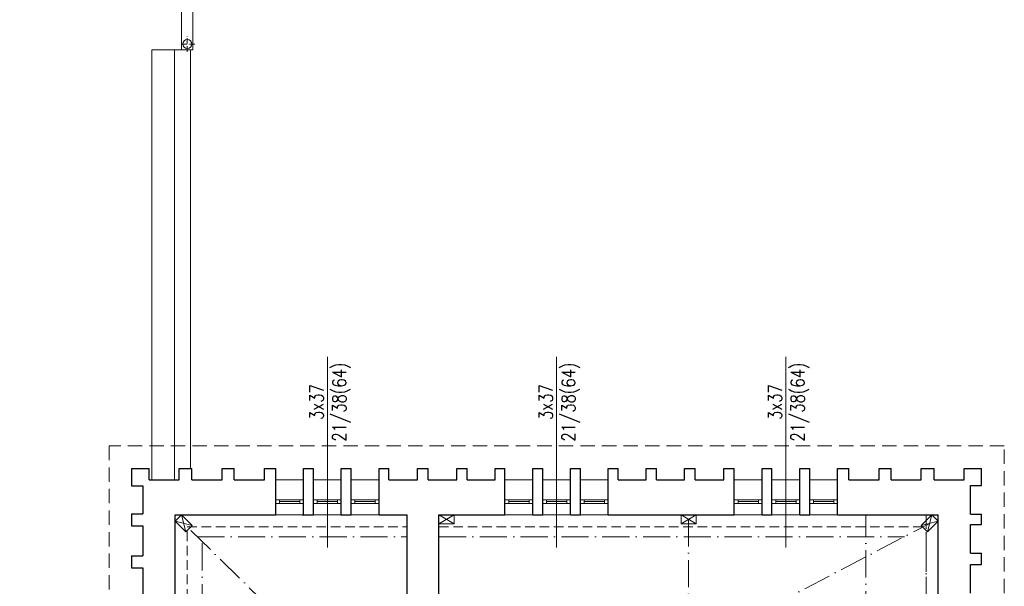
# Model space of a CAD drawing. Header units: millimetres. Extents: x 12584 to 77584, y 9983 to 29820.
# Tile 159 of 176: x 74857 to 76162, y 14016 to 14767. Entities that reach past the tile are written whole.
import ezdxf

# ---------------------------------------------------------------- set-up
doc = ezdxf.new("R2010")
doc.units = ezdxf.units.MM
doc.linetypes.add('ACAD_ISO10W100', pattern=[18, 12, -3, 0, -3])
doc.linetypes.add('HIDDEN', pattern=[9.525, 6.35, -3.175])
for name, color, linetype, lineweight in [('m_cienka', 7, 'Continuous', 5), ('m_drewno', 7, 'Continuous', 9), ('m_stolarka', 7, 'Continuous', 9), ('m_tekst', 7, 'Continuous', 13), ('m_widok', 7, 'Continuous', 9), ('m_ściany', 7, 'Continuous', 30)]:
    doc.layers.add(name, color=color, linetype=linetype, lineweight=lineweight)
doc.styles.add('WYM', font='simplex.shx', dxfattribs={"width": 0.5})

msp = doc.modelspace()

# ---------------------------------------------------------------- linework, layer by layer
at = {"layer": 'm_cienka', "color": 7, "ltscale": 2}
for p, q in [((75264.6, 14319.7), (75264.6, 14066.9)), ((75568.6, 14319.7), (75568.6, 14066.9)), ((75872.6, 14319.7), (75872.6, 14066.9))]:
    msp.add_line(p, q, dxfattribs=at)
at = {"layer": 'm_cienka', "color": 7, "linetype": 'HIDDEN', "ltscale": 3}
for p, q in [((76162.1, 14201.8), (74975.1, 14201.8)), ((74975.1, 14201.8), (74975.1, 12982.8)), ((76162.1, 13006.3), (76162.1, 14201.8))]:
    msp.add_line(p, q, dxfattribs=at)
at = {"layer": 'm_cienka', "color": 7, "linetype": 'HIDDEN', "ltscale": 2}
for p, q in [((75078.6, 14094.3), (75370.6, 14094.3)), ((75078.6, 12875.3), (75078.6, 14094.3)), ((75412.6, 14094.3), (76058.6, 14094.3)), ((76058.6, 13939.3), (76058.6, 14094.3))]:
    msp.add_line(p, q, dxfattribs=at)
at = {"layer": 'm_drewno', "color": 7, "ltscale": 2}
for p, q in [((75085.3, 14096.2), (75062.6, 14101.9)), ((75071.1, 14110.3), (75076.8, 14087.7)), ((75432.6, 14110.3), (75412.6, 14098.3)), ((75412.6, 14110.3), (75432.6, 14098.3)), ((75753.6, 14110.3), (75733.6, 14098.3)), ((75733.6, 14110.3), (75753.6, 14098.3)), ((76052, 14096.2), (76074.6, 14101.9)), ((76066.2, 14110.3), (76060.5, 14087.7))]:
    msp.add_line(p, q, dxfattribs=at)
at = {"layer": 'm_drewno', "color": 7, "linetype": 'ACAD_ISO10W100', "ltscale": 3}
for p, q in [((75743.6, 14104.3), (75743.6, 13931.6)), ((75978.6, 12945.3), (75978.6, 14110.3)), ((76058.6, 12959.3), (76058.6, 14110.3)), ((75418.6, 13761.3), (75074, 14099)), ((75418.6, 13761.3), (76063.3, 14099)), ((75092, 14081.3), (75370.6, 14081.3)), ((75098.6, 12846.4), (75098.6, 14074.8)), ((75412.6, 14081.3), (76029.6, 14081.3))]:
    msp.add_line(p, q, dxfattribs=at)
at = {"layer": 'm_drewno', "color": 7, "ltscale": 2}
for points in [[(75085.3, 14096.2), (75071.1, 14110.3), (75062.6, 14101.9), (75076.8, 14087.7)], [(75432.6, 14110.3), (75412.6, 14110.3), (75412.6, 14098.3), (75432.6, 14098.3)], [(75753.6, 14110.3), (75733.6, 14110.3), (75733.6, 14098.3), (75753.6, 14098.3)], [(76052, 14096.2), (76066.2, 14110.3), (76074.6, 14101.9), (76060.5, 14087.7)]]:
    msp.add_lwpolyline(points, close=True, dxfattribs=at)
at = {"layer": 'm_stolarka', "color": 7, "ltscale": 2}
for p, q in [((75196.1, 14130.3), (75233.1, 14130.3)), ((75196.1, 14125.3), (75196.1, 14130.3)), ((75201.1, 14125.3), (75201.1, 14130.3)), ((75201.1, 14127.8), (75228.1, 14127.8)), ((75228.1, 14125.3), (75228.1, 14130.3)), ((75233.1, 14125.3), (75233.1, 14130.3)), ((75246.1, 14130.3), (75283.1, 14130.3)), ((75246.1, 14125.3), (75246.1, 14130.3)), ((75251.1, 14125.3), (75251.1, 14130.3)), ((75251.1, 14127.8), (75278.1, 14127.8)), ((75278.1, 14125.3), (75278.1, 14130.3)), ((75283.1, 14125.3), (75283.1, 14130.3)), ((75296.1, 14130.3), (75333.1, 14130.3)), ((75296.1, 14125.3), (75296.1, 14130.3)), ((75301.1, 14125.3), (75301.1, 14130.3)), ((75301.1, 14127.8), (75328.1, 14127.8)), ((75328.1, 14125.3), (75328.1, 14130.3)), ((75333.1, 14125.3), (75333.1, 14130.3)), ((75500.1, 14130.3), (75537.1, 14130.3)), ((75500.1, 14125.3), (75500.1, 14130.3)), ((75505.1, 14125.3), (75505.1, 14130.3)), ((75505.1, 14127.8), (75532.1, 14127.8)), ((75532.1, 14125.3), (75532.1, 14130.3)), ((75537.1, 14125.3), (75537.1, 14130.3)), ((75550.1, 14130.3), (75587.1, 14130.3)), ((75550.1, 14125.3), (75550.1, 14130.3)), ((75555.1, 14125.3), (75555.1, 14130.3)), ((75555.1, 14127.8), (75582.1, 14127.8)), ((75582.1, 14125.3), (75582.1, 14130.3)), ((75587.1, 14125.3), (75587.1, 14130.3)), ((75600.1, 14130.3), (75637.1, 14130.3)), ((75600.1, 14125.3), (75600.1, 14130.3)), ((75605.1, 14125.3), (75605.1, 14130.3)), ((75605.1, 14127.8), (75632.1, 14127.8)), ((75632.1, 14125.3), (75632.1, 14130.3)), ((75637.1, 14125.3), (75637.1, 14130.3)), ((75804.1, 14130.3), (75841.1, 14130.3)), ((75804.1, 14125.3), (75804.1, 14130.3)), ((75809.1, 14125.3), (75809.1, 14130.3)), ((75809.1, 14127.8), (75836.1, 14127.8)), ((75836.1, 14125.3), (75836.1, 14130.3)), ((75841.1, 14125.3), (75841.1, 14130.3)), ((75854.1, 14130.3), (75891.1, 14130.3)), ((75854.1, 14125.3), (75854.1, 14130.3)), ((75859.1, 14125.3), (75859.1, 14130.3)), ((75859.1, 14127.8), (75886.1, 14127.8)), ((75886.1, 14125.3), (75886.1, 14130.3)), ((75891.1, 14125.3), (75891.1, 14130.3)), ((75904.1, 14130.3), (75941.1, 14130.3)), ((75904.1, 14125.3), (75904.1, 14130.3)), ((75909.1, 14125.3), (75909.1, 14130.3)), ((75909.1, 14127.8), (75936.1, 14127.8)), ((75936.1, 14125.3), (75936.1, 14130.3)), ((75941.1, 14125.3), (75941.1, 14130.3)), ((75196.1, 14125.3), (75233.1, 14125.3)), ((75246.1, 14125.3), (75283.1, 14125.3)), ((75296.1, 14125.3), (75333.1, 14125.3)), ((75500.1, 14125.3), (75537.1, 14125.3)), ((75550.1, 14125.3), (75587.1, 14125.3)), ((75600.1, 14125.3), (75637.1, 14125.3)), ((75804.1, 14125.3), (75841.1, 14125.3)), ((75854.1, 14125.3), (75891.1, 14125.3)), ((75904.1, 14125.3), (75941.1, 14125.3))]:
    msp.add_line(p, q, dxfattribs=at)
at = {"layer": 'm_widok', "color": 7, "linetype": 'ACAD_ISO10W100', "ltscale": 0.6}
for p, q in [((75078.9, 14724.2), (75078.9, 14744.4)), ((75089, 14734.3), (75068.8, 14734.3))]:
    msp.add_line(p, q, dxfattribs=at)
at = {"layer": 'm_widok', "color": 7, "ltscale": 2}
for p, q in [((75031.9, 14726.7), (75031.9, 14156.8)), ((75031.9, 14726.7), (75061.9, 14726.7)), ((75061.9, 14726.7), (75061.9, 14156.8)), ((75061.9, 14726.7), (75071.4, 14726.7)), ((75071.4, 14726.7), (75086.4, 14726.7)), ((75084.4, 14726.7), (75071.4, 14726.7)), ((75071.4, 14726.7), (75086.4, 14726.7)), ((75082.9, 14726.7), (75082.9, 14171.8)), ((75196.1, 14156.8), (75233.1, 14156.8)), ((75246.1, 14156.8), (75283.1, 14156.8)), ((75296.1, 14156.8), (75333.1, 14156.8)), ((75500.1, 14156.8), (75537.1, 14156.8)), ((75550.1, 14156.8), (75587.1, 14156.8)), ((75600.1, 14156.8), (75637.1, 14156.8)), ((75804.1, 14156.8), (75841.1, 14156.8)), ((75854.1, 14156.8), (75891.1, 14156.8)), ((75904.1, 14156.8), (75941.1, 14156.8)), ((75196.1, 14110.3), (75233.1, 14110.3)), ((75246.1, 14110.3), (75283.1, 14110.3)), ((75296.1, 14110.3), (75333.1, 14110.3)), ((75500.1, 14110.3), (75537.1, 14110.3)), ((75550.1, 14110.3), (75587.1, 14110.3)), ((75600.1, 14110.3), (75637.1, 14110.3)), ((75804.1, 14110.3), (75841.1, 14110.3)), ((75854.1, 14110.3), (75891.1, 14110.3)), ((75904.1, 14110.3), (75941.1, 14110.3))]:
    msp.add_line(p, q, dxfattribs=at)
for points in [[(75086.4, 14726.7), (75086.4, 14813.7), (73654.4, 14813.7), (73654.4, 14726.7)], [(75071.4, 14726.7), (75071.4, 14798.7), (73669.4, 14798.7), (73669.4, 14726.7)]]:
    msp.add_lwpolyline(points, dxfattribs=at)
msp.add_circle((75078.9, 14734.3), 6, dxfattribs=at)
at = {"layer": 'm_ściany', "color": 7, "ltscale": 2}
for p, q in [((75005.1, 14171.8), (75028.1, 14171.8)), ((75005.1, 14171.8), (75005.1, 14148.8)), ((75068.1, 14171.8), (75085.1, 14171.8)), ((75125.1, 14171.8), (75141.1, 14171.8)), ((75181.1, 14171.8), (75196.1, 14171.8)), ((75233.1, 14171.8), (75246.1, 14171.8)), ((75283.1, 14171.8), (75296.1, 14171.8)), ((75333.1, 14171.8), (75346.1, 14171.8)), ((75384.1, 14171.8), (75398.1, 14171.8)), ((75436.1, 14171.8), (75450.1, 14171.8)), ((75487.1, 14171.8), (75500.1, 14171.8)), ((75537.1, 14171.8), (75550.1, 14171.8)), ((75587.1, 14171.8), (75600.1, 14171.8)), ((75637.1, 14171.8), (75650.1, 14171.8)), ((75687.1, 14171.8), (75701.1, 14171.8)), ((75738.1, 14171.8), (75752.1, 14171.8)), ((75790.1, 14171.8), (75804.1, 14171.8)), ((75841.1, 14171.8), (75854.1, 14171.8)), ((75891.1, 14171.8), (75904.1, 14171.8)), ((75941.1, 14171.8), (75956.1, 14171.8)), ((75996.1, 14171.8), (76012.1, 14171.8)), ((76052.1, 14171.8), (76069.1, 14171.8)), ((76109.1, 14171.8), (76132.1, 14171.8)), ((76132.1, 14149.3), (76132.1, 14171.8)), ((75005.1, 14161.8), (75005.1, 14148.8)), ((75028.1, 14156.8), (75068.1, 14156.8)), ((75085.1, 14156.8), (75125.1, 14156.8)), ((75141.1, 14156.8), (75181.1, 14156.8)), ((75346.1, 14156.8), (75384.1, 14156.8)), ((75398.1, 14156.8), (75436.1, 14156.8)), ((75450.1, 14156.8), (75487.1, 14156.8)), ((75650.1, 14156.8), (75687.1, 14156.8)), ((75701.1, 14156.8), (75738.1, 14156.8)), ((75752.1, 14156.8), (75790.1, 14156.8)), ((75956.1, 14156.8), (75996.1, 14156.8)), ((76012.1, 14156.8), (76052.1, 14156.8)), ((76069.1, 14156.8), (76109.1, 14156.8)), ((75005.1, 14148.8), (75020.1, 14148.8)), ((75020.1, 14148.8), (75020.1, 14111.8)), ((76117.1, 14111.3), (76117.1, 14149.3)), ((75005.1, 14111.8), (75005.1, 14095.8)), ((75005.1, 14111.8), (75020.1, 14111.8)), ((75062.6, 14110.3), (75196.1, 14110.3)), ((75062.6, 13936.8), (75062.6, 14110.3)), ((75231.1, 14110.3), (75244.1, 14110.3)), ((75233.1, 14110.3), (75246.1, 14110.3)), ((75233.1, 14110.3), (75246.1, 14110.3)), ((75283.1, 14110.3), (75296.1, 14110.3)), ((75333.1, 14110.3), (75370.6, 14110.3)), ((75370.6, 13823.3), (75370.6, 14110.3)), ((75412.6, 14110.3), (75500.1, 14110.3)), ((75412.6, 13713.3), (75412.6, 14110.3)), ((75537.1, 14110.3), (75550.1, 14110.3)), ((75537.1, 14110.3), (75550.1, 14110.3)), ((75587.1, 14110.3), (75600.1, 14110.3)), ((75587.1, 14110.3), (75600.1, 14110.3)), ((75637.1, 14110.3), (75804.1, 14110.3)), ((75841.1, 14110.3), (75854.1, 14110.3)), ((75891.1, 14110.3), (75904.1, 14110.3)), ((75941.1, 14110.3), (76074.6, 14110.3)), ((76074.6, 13939.3), (76074.6, 14110.3)), ((76132.1, 14097.3), (76132.1, 14111.3)), ((75005.1, 14095.8), (75020.1, 14095.8)), ((75020.1, 14095.8), (75020.1, 14055.8)), ((76117.1, 14059.3), (76117.1, 14097.3)), ((75005.1, 14055.8), (75005.1, 14039.8)), ((75005.1, 14055.8), (75020.1, 14055.8)), ((76132.1, 14044.3), (76132.1, 14059.3)), ((75005.1, 14039.8), (75020.1, 14039.8)), ((75020.1, 14039.8), (75020.1, 13999.8)), ((76117.1, 14006.3), (76117.1, 14044.3))]:
    msp.add_line(p, q, dxfattribs=at)
at = {"layer": 'm_ściany', "color": 7, "ltscale": 3}
for p, q in [((75028.1, 14156.8), (75028.1, 14171.8)), ((75068.1, 14156.8), (75068.1, 14171.8)), ((75085.1, 14156.8), (75085.1, 14171.8)), ((75125.1, 14156.8), (75125.1, 14171.8)), ((75141.1, 14156.8), (75141.1, 14171.8)), ((75181.1, 14156.8), (75181.1, 14171.8)), ((75196.1, 14110.3), (75196.1, 14171.8)), ((75233.1, 14110.3), (75233.1, 14171.8)), ((75246.1, 14110.3), (75246.1, 14171.8)), ((75283.1, 14110.3), (75283.1, 14171.8)), ((75296.1, 14110.3), (75296.1, 14171.8)), ((75333.1, 14110.3), (75333.1, 14171.8)), ((75346.1, 14156.8), (75346.1, 14171.8)), ((75384.1, 14156.8), (75384.1, 14171.8)), ((75398.1, 14156.8), (75398.1, 14171.8)), ((75436.1, 14156.8), (75436.1, 14171.8)), ((75450.1, 14156.8), (75450.1, 14171.8)), ((75487.1, 14156.8), (75487.1, 14171.8)), ((75500.1, 14110.3), (75500.1, 14171.8)), ((75537.1, 14110.3), (75537.1, 14171.8)), ((75550.1, 14110.3), (75550.1, 14171.8)), ((75587.1, 14110.3), (75587.1, 14171.8)), ((75600.1, 14110.3), (75600.1, 14171.8)), ((75637.1, 14110.3), (75637.1, 14171.8)), ((75650.1, 14156.8), (75650.1, 14171.8)), ((75687.1, 14156.8), (75687.1, 14171.8)), ((75701.1, 14156.8), (75701.1, 14171.8)), ((75738.1, 14156.8), (75738.1, 14171.8)), ((75752.1, 14156.8), (75752.1, 14171.8)), ((75790.1, 14156.8), (75790.1, 14171.8)), ((75804.1, 14110.3), (75804.1, 14171.8)), ((75841.1, 14110.3), (75841.1, 14171.8)), ((75854.1, 14110.3), (75854.1, 14171.8)), ((75891.1, 14110.3), (75891.1, 14171.8)), ((75904.1, 14110.3), (75904.1, 14171.8)), ((75941.1, 14110.3), (75941.1, 14171.8)), ((75956.1, 14156.8), (75956.1, 14171.8)), ((75996.1, 14156.8), (75996.1, 14171.8)), ((76012.1, 14156.8), (76012.1, 14171.8)), ((76052.1, 14156.8), (76052.1, 14171.8)), ((76069.1, 14156.8), (76069.1, 14171.8)), ((76109.1, 14156.8), (76109.1, 14171.8)), ((76117.1, 14149.3), (76132.1, 14149.3)), ((76117.1, 14111.3), (76132.1, 14111.3)), ((76117.1, 14097.3), (76132.1, 14097.3)), ((76117.1, 14059.3), (76132.1, 14059.3)), ((76117.1, 14044.3), (76132.1, 14044.3))]:
    msp.add_line(p, q, dxfattribs=at)

# ---------------------------------------------------------------- texts
at = {"layer": 'm_tekst', "color": 7, "ltscale": 2, "char_height": 17, "width": 45.672, "attachment_point": 3, "rotation": 90, "style": 'WYM'}
for insert in [(75241.3, 14282.6), (75545.3, 14282.6), (75849.3, 14282.6)]:
    msp.add_mtext('\\pxqc;{\\H1.0588x;\\W0.8;3x37\\P21/38(64)\\W0.6; \\H0.94444x; }', dxfattribs=dict(at, insert=insert))

doc.saveas('drawing.dxf')
